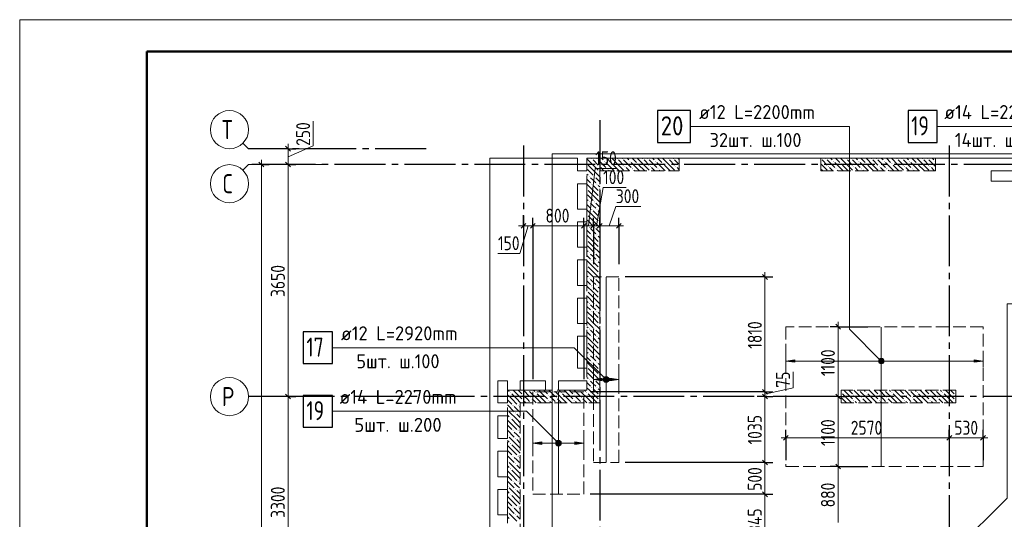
# Model space of a CAD drawing. Header units: millimetres. Extents: x 0 to 43617, y 0 to 59400.
# Tile 33 of 41: x 0 to 15489, y 51540 to 59400. Entities that reach past the tile are written whole.
import ezdxf

# ---------------------------------------------------------------- set-up
doc = ezdxf.new("R2010")
doc.units = ezdxf.units.MM
doc.linetypes.add('______2', pattern=[270, 200, -70])
doc.linetypes.add('______5', pattern=[1100, 800, -100, 100, -100])
for name, color, linetype, lineweight in [('Standard', 7, 'Continuous', 25), ('ДОП Верх по Х', 7, 'Continuous', 25), ('ЖБ Пилон', 180, 'Continuous', 25), ('Оси', 40, '______5', 18), ('Позиционная метка номер позиции', 7, 'Continuous', 13), ('Примечания', 7, 'Continuous', 25)]:
    doc.layers.add(name, color=color, linetype=linetype, lineweight=lineweight)
doc.layers.add('ЖБ Перекрытие верхний уровень', color=7, linetype='Continuous', lineweight=25, true_color=0xe0e0ff)
doc.layers.add('ЖБ Стена верхний уровень', color=7, linetype='Continuous', lineweight=25, true_color=0x006e00)
doc.styles.add('GOST 2.304-81', font='txt')
doc.styles.add('ISOCPEUR', font='txt')

msp = doc.modelspace()

# ---------------------------------------------------------------- hatches: boundary and pattern name
at = {"layer": 'ДОП Верх по Х', "linetype": 'Continuous', "lineweight": 13, "transparency": 33554687}
for points in [[(13522, 54049), (13535, 53998), (13535, 54062)], [(13535, 54062), (13554, 53993), (13554, 54068)], [(13535, 54062), (13535, 53998), (13554, 53993)], [(13554, 54068), (13554, 53993), (13573, 53998)], [(13554, 54068), (13573, 53998), (13573, 54062)], [(13573, 54062), (13573, 53998), (13586, 54011)], [(13573, 54062), (13586, 54011), (13586, 54049)], [(13522, 54011), (13522, 54049), (13516, 54030)], [(13522, 54049), (13522, 54011), (13535, 53998)], [(13586, 54049), (13586, 54011), (13592, 54030)], [(15014, 54010), (15154, 54030), (15014, 54050)], [(9192, 53720), (9192, 53758), (9186, 53739)], [(9192, 53758), (9205, 53707), (9205, 53771)], [(9192, 53758), (9192, 53720), (9205, 53707)], [(9205, 53771), (9224, 53701), (9224, 53776)], [(9205, 53771), (9205, 53707), (9224, 53701)], [(9224, 53776), (9224, 53701), (9243, 53707)], [(9224, 53776), (9243, 53707), (9243, 53771)], [(9243, 53771), (9243, 53707), (9256, 53720)], [(9243, 53771), (9256, 53720), (9256, 53758)], [(9256, 53758), (9256, 53720), (9261, 53739)], [(9284, 53719), (9424, 53739), (9284, 53759)], [(8442, 52720), (8442, 52758), (8436, 52739)], [(8442, 52758), (8455, 52707), (8455, 52771)], [(8442, 52758), (8442, 52720), (8455, 52707)], [(8455, 52771), (8474, 52701), (8474, 52776)], [(8455, 52771), (8455, 52707), (8474, 52701)], [(8474, 52776), (8474, 52701), (8493, 52707)], [(8474, 52776), (8493, 52707), (8493, 52771)], [(8493, 52771), (8493, 52707), (8506, 52720)], [(8493, 52771), (8506, 52720), (8506, 52758)], [(8506, 52758), (8506, 52720), (8511, 52739)], [(8734, 52719), (8874, 52739), (8734, 52759)]]:
    msp.add_hatch(color=7, dxfattribs=at).paths.add_polyline_path(points)
for points in [[(12194, 54010), (12054, 54030), (12194, 54050)], [(9164, 53719), (9024, 53739), (9164, 53759)], [(8214, 52719), (8074, 52739), (8214, 52759)]]:
    msp.add_hatch(color=7, dxfattribs=at).paths.add_polyline_path(points, flags=16)
at = {"layer": 'ЖБ Пилон', "linetype": 'Continuous', "lineweight": 18, "transparency": 33554687}
for points in [[(12604, 57217), (12607, 57213), (12604, 57210)], [(12674, 57213), (12681, 57220), (12687, 57213), (12681, 57207)], [(12794, 57173), (12801, 57180), (12807, 57173), (12801, 57167)], [(12994, 57213), (13001, 57220), (13007, 57213), (13001, 57207)], [(13074, 57213), (13081, 57220), (13087, 57213), (13081, 57207)], [(13194, 57173), (13201, 57180), (13207, 57173), (13201, 57167)], [(13394, 57213), (13401, 57220), (13407, 57213), (13401, 57207)], [(13474, 57213), (13481, 57220), (13487, 57213), (13481, 57207)], [(13594, 57173), (13601, 57180), (13607, 57173), (13601, 57167)], [(13794, 57213), (13801, 57220), (13807, 57213), (13801, 57207)], [(13874, 57213), (13881, 57220), (13887, 57213), (13881, 57207)], [(13994, 57173), (14001, 57180), (14007, 57173), (14001, 57167)], [(14194, 57213), (14201, 57220), (14207, 57213), (14201, 57207)], [(14274, 57213), (14281, 57220), (14287, 57213), (14281, 57207)], [(14394, 57173), (14401, 57180), (14404, 57177), (14404, 57170), (14401, 57167)], [(12714, 57093), (12721, 57100), (12727, 57093), (12721, 57087)], [(12834, 57053), (12841, 57060), (12847, 57053), (12841, 57047)], [(12914, 57133), (12921, 57140), (12927, 57133), (12921, 57127)], [(13114, 57093), (13121, 57100), (13127, 57093), (13121, 57087)], [(13234, 57053), (13241, 57060), (13247, 57053), (13241, 57047)], [(13314, 57133), (13321, 57140), (13327, 57133), (13321, 57127)], [(13514, 57093), (13521, 57100), (13527, 57093), (13521, 57087)], [(13634, 57053), (13641, 57060), (13647, 57053), (13641, 57047)], [(13714, 57133), (13721, 57140), (13727, 57133), (13721, 57127)], [(13914, 57093), (13921, 57100), (13927, 57093), (13921, 57087)], [(14034, 57053), (14041, 57060), (14047, 57053), (14041, 57047)], [(14114, 57133), (14121, 57140), (14127, 57133), (14121, 57127)], [(14314, 57093), (14321, 57100), (14327, 57093), (14321, 57087)], [(12924, 53537), (12927, 53533), (12924, 53530)], [(13114, 53493), (13121, 53500), (13127, 53493), (13121, 53487)], [(13204, 53570), (13201, 53567), (13198, 53570)], [(13234, 53453), (13241, 53460), (13247, 53453), (13241, 53447)], [(13314, 53533), (13321, 53540), (13327, 53533), (13321, 53527)], [(13514, 53493), (13521, 53500), (13527, 53493), (13521, 53487)], [(13604, 53570), (13601, 53567), (13598, 53570)], [(13634, 53453), (13641, 53460), (13647, 53453), (13641, 53447)], [(13714, 53533), (13721, 53540), (13727, 53533), (13721, 53527)], [(13914, 53493), (13921, 53500), (13927, 53493), (13921, 53487)], [(14004, 53570), (14001, 53567), (13998, 53570)], [(14034, 53453), (14041, 53460), (14047, 53453), (14041, 53447)], [(14114, 53533), (14121, 53540), (14127, 53533), (14121, 53527)], [(14314, 53493), (14321, 53500), (14327, 53493), (14321, 53487)], [(14404, 53570), (14401, 53567), (14398, 53570)], [(14434, 53453), (14441, 53460), (14447, 53453), (14441, 53447)], [(14514, 53533), (14521, 53540), (14527, 53533), (14521, 53527)], [(14714, 53493), (14721, 53500), (14724, 53497), (14724, 53490), (14721, 53487)], [(13114, 53413), (13121, 53420), (13127, 53413), (13121, 53407)], [(13234, 53373), (13241, 53380), (13247, 53373), (13244, 53370), (13238, 53370)], [(13514, 53413), (13521, 53420), (13527, 53413), (13521, 53407)], [(13634, 53373), (13641, 53380), (13647, 53373), (13644, 53370), (13638, 53370)], [(13914, 53413), (13921, 53420), (13927, 53413), (13921, 53407)], [(14034, 53373), (14041, 53380), (14047, 53373), (14044, 53370), (14038, 53370)], [(14314, 53413), (14321, 53420), (14327, 53413), (14321, 53407)], [(14434, 53373), (14441, 53380), (14447, 53373), (14444, 53370), (14438, 53370)], [(14714, 53413), (14721, 53420), (14724, 53417), (14724, 53410), (14721, 53407)]]:
    msp.add_hatch(color=7, dxfattribs=at).paths.add_polyline_path(points, flags=16)
at = {"layer": 'ЖБ Стена верхний уровень', "linetype": 'Continuous', "lineweight": 18, "transparency": 33554687}
for points in [[(8994, 57213), (9001, 57220), (9007, 57213), (9001, 57207)], [(9074, 57213), (9081, 57220), (9087, 57213), (9081, 57207)], [(9194, 57173), (9201, 57180), (9207, 57173), (9201, 57167)], [(9394, 57213), (9401, 57220), (9407, 57213), (9401, 57207)], [(9474, 57213), (9481, 57220), (9487, 57213), (9481, 57207)], [(9594, 57173), (9601, 57180), (9607, 57173), (9601, 57167)], [(9794, 57213), (9801, 57220), (9807, 57213), (9801, 57207)], [(9874, 57213), (9881, 57220), (9887, 57213), (9881, 57207)], [(9994, 57173), (10001, 57180), (10007, 57173), (10001, 57167)], [(10194, 57213), (10201, 57220), (10207, 57213), (10201, 57207)], [(10274, 57213), (10281, 57220), (10287, 57213), (10281, 57207)], [(8924, 57137), (8927, 57133), (8924, 57130)], [(9114, 57093), (9121, 57100), (9124, 57097), (9124, 57090), (9121, 57087)], [(9114, 57013), (9121, 57020), (9124, 57017), (9124, 57010), (9121, 57007)], [(9124, 57097), (9127, 57093), (9124, 57090)], [(9234, 57053), (9241, 57060), (9247, 57053), (9241, 57047)], [(9314, 57133), (9321, 57140), (9327, 57133), (9321, 57127)], [(9514, 57093), (9521, 57100), (9527, 57093), (9521, 57087)], [(9634, 57053), (9641, 57060), (9647, 57053), (9641, 57047)], [(9714, 57133), (9721, 57140), (9727, 57133), (9721, 57127)], [(9914, 57093), (9921, 57100), (9927, 57093), (9921, 57087)], [(10034, 57053), (10041, 57060), (10047, 57053), (10041, 57047)], [(10114, 57133), (10121, 57140), (10127, 57133), (10121, 57127)], [(10314, 57093), (10321, 57100), (10327, 57093), (10321, 57087)], [(8954, 56933), (8961, 56940), (8967, 56933), (8961, 56927)], [(9034, 56933), (9041, 56940), (9047, 56933), (9041, 56927)], [(8924, 56737), (8927, 56733), (8924, 56730)], [(8994, 56813), (9001, 56820), (9007, 56813), (9001, 56807)], [(9074, 56813), (9081, 56820), (9087, 56813), (9081, 56807)], [(9114, 56693), (9121, 56700), (9124, 56697), (9124, 56690), (9121, 56687)], [(8954, 56533), (8961, 56540), (8967, 56533), (8961, 56527)], [(9034, 56533), (9041, 56540), (9047, 56533), (9041, 56527)], [(9114, 56613), (9121, 56620), (9124, 56617), (9124, 56610), (9121, 56607)], [(8994, 56413), (9001, 56420), (9007, 56413), (9001, 56407)], [(9074, 56413), (9081, 56420), (9087, 56413), (9081, 56407)], [(8924, 56337), (8927, 56333), (8924, 56330)], [(9114, 56293), (9121, 56300), (9124, 56297), (9124, 56290), (9121, 56287)], [(8954, 56133), (8961, 56140), (8967, 56133), (8961, 56127)], [(9034, 56133), (9041, 56140), (9047, 56133), (9041, 56127)], [(9114, 56213), (9121, 56220), (9124, 56217), (9124, 56210), (9121, 56207)], [(8924, 55937), (8927, 55933), (8924, 55930)], [(8994, 56013), (9001, 56020), (9007, 56013), (9001, 56007)], [(9074, 56013), (9081, 56020), (9087, 56013), (9081, 56007)], [(9114, 55893), (9121, 55900), (9124, 55897), (9124, 55890), (9121, 55887)], [(9114, 55813), (9121, 55820), (9124, 55817), (9124, 55810), (9121, 55807)], [(8954, 55733), (8961, 55740), (8967, 55733), (8961, 55727)], [(8994, 55613), (9001, 55620), (9007, 55613), (9001, 55607)], [(9034, 55733), (9041, 55740), (9047, 55733), (9041, 55727)], [(9074, 55613), (9081, 55620), (9087, 55613), (9081, 55607)], [(8924, 55537), (8927, 55533), (8924, 55530)], [(9114, 55493), (9121, 55500), (9124, 55497), (9124, 55490), (9121, 55487)], [(8954, 55333), (8961, 55340), (8967, 55333), (8961, 55327)], [(9034, 55333), (9041, 55340), (9047, 55333), (9041, 55327)], [(9114, 55413), (9121, 55420), (9124, 55417), (9124, 55410), (9121, 55407)], [(8994, 55213), (9001, 55220), (9007, 55213), (9001, 55207)], [(9074, 55213), (9081, 55220), (9087, 55213), (9081, 55207)], [(8924, 55137), (8927, 55133), (8924, 55130)], [(9114, 55093), (9121, 55100), (9124, 55097), (9124, 55090), (9121, 55087)], [(9114, 55013), (9121, 55020), (9124, 55017), (9124, 55010), (9121, 55007)], [(8954, 54933), (8961, 54940), (8967, 54933), (8961, 54927)], [(9034, 54933), (9041, 54940), (9047, 54933), (9041, 54927)], [(8924, 54737), (8927, 54733), (8924, 54730)], [(8994, 54813), (9001, 54820), (9007, 54813), (9001, 54807)], [(9074, 54813), (9081, 54820), (9087, 54813), (9081, 54807)], [(9114, 54693), (9121, 54700), (9124, 54697), (9124, 54690), (9121, 54687)], [(8954, 54533), (8961, 54540), (8967, 54533), (8961, 54527)], [(9034, 54533), (9041, 54540), (9047, 54533), (9041, 54527)], [(9114, 54613), (9121, 54620), (9124, 54617), (9124, 54610), (9121, 54607)], [(8994, 54413), (9001, 54420), (9007, 54413), (9001, 54407)], [(9074, 54413), (9081, 54420), (9087, 54413), (9081, 54407)], [(8924, 54337), (8927, 54333), (8924, 54330)], [(9114, 54293), (9121, 54300), (9124, 54297), (9124, 54290), (9121, 54287)], [(9114, 54213), (9121, 54220), (9124, 54217), (9124, 54210), (9121, 54207)], [(8954, 54133), (8961, 54140), (8967, 54133), (8961, 54127)], [(9034, 54133), (9041, 54140), (9047, 54133), (9041, 54127)], [(8924, 53937), (8927, 53933), (8924, 53930)], [(8994, 54013), (9001, 54020), (9007, 54013), (9001, 54007)], [(9074, 54013), (9081, 54020), (9087, 54013), (9081, 54007)], [(9114, 53893), (9121, 53900), (9124, 53897), (9124, 53890), (9121, 53887)], [(9114, 53813), (9121, 53820), (9124, 53817), (9124, 53810), (9121, 53807)], [(8954, 53733), (8961, 53740), (8967, 53733), (8961, 53727)], [(8994, 53613), (9001, 53620), (9007, 53613), (9001, 53607)], [(9034, 53733), (9041, 53740), (9047, 53733), (9041, 53727)], [(9074, 53613), (9081, 53620), (9087, 53613), (9081, 53607)], [(7714, 53533), (7721, 53540), (7727, 53533), (7721, 53527)], [(7914, 53493), (7921, 53500), (7927, 53493), (7921, 53487)], [(8004, 53570), (8001, 53567), (7998, 53570)], [(8034, 53453), (8041, 53460), (8047, 53453), (8041, 53447)], [(8114, 53533), (8121, 53540), (8127, 53533), (8121, 53527)], [(8314, 53493), (8321, 53500), (8327, 53493), (8321, 53487)], [(8404, 53570), (8401, 53567), (8398, 53570)], [(8434, 53453), (8441, 53460), (8447, 53453), (8441, 53447)], [(8514, 53533), (8521, 53540), (8527, 53533), (8521, 53527)], [(8714, 53493), (8721, 53500), (8727, 53493), (8721, 53487)], [(8804, 53570), (8801, 53567), (8798, 53570)], [(8834, 53453), (8841, 53460), (8847, 53453), (8841, 53447)], [(8914, 53533), (8921, 53540), (8927, 53533), (8921, 53527)], [(9114, 53493), (9121, 53500), (9124, 53497), (9124, 53490), (9121, 53487)], [(7754, 53333), (7761, 53340), (7767, 53333), (7761, 53327)], [(7834, 53333), (7841, 53340), (7847, 53333), (7841, 53327)], [(7914, 53413), (7921, 53420), (7927, 53413), (7921, 53407)], [(8034, 53373), (8041, 53380), (8047, 53373), (8044, 53370), (8038, 53370)], [(8314, 53413), (8321, 53420), (8327, 53413), (8321, 53407)], [(8434, 53373), (8441, 53380), (8447, 53373), (8444, 53370), (8438, 53370)], [(8714, 53413), (8721, 53420), (8727, 53413), (8721, 53407)], [(8834, 53373), (8841, 53380), (8847, 53373), (8844, 53370), (8838, 53370)], [(9114, 53413), (9121, 53420), (9124, 53417), (9124, 53410), (9121, 53407)], [(7674, 53253), (7681, 53260), (7687, 53253), (7681, 53247)], [(7714, 53133), (7721, 53140), (7727, 53133), (7721, 53127)], [(7794, 53213), (7801, 53220), (7807, 53213), (7801, 53207)], [(7674, 52853), (7681, 52860), (7687, 52853), (7681, 52847)], [(7754, 52933), (7761, 52940), (7767, 52933), (7761, 52927)], [(7794, 52813), (7801, 52820), (7807, 52813), (7801, 52807)], [(7834, 52933), (7841, 52940), (7847, 52933), (7841, 52927)], [(7714, 52733), (7721, 52740), (7727, 52733), (7721, 52727)], [(7754, 52533), (7761, 52540), (7767, 52533), (7761, 52527)], [(7834, 52533), (7841, 52540), (7847, 52533), (7841, 52527)], [(7674, 52453), (7681, 52460), (7687, 52453), (7681, 52447)], [(7794, 52413), (7801, 52420), (7807, 52413), (7801, 52407)], [(7714, 52333), (7721, 52340), (7727, 52333), (7721, 52327)], [(7674, 52053), (7681, 52060), (7687, 52053), (7681, 52047)], [(7754, 52133), (7761, 52140), (7767, 52133), (7761, 52127)], [(7834, 52133), (7841, 52140), (7847, 52133), (7841, 52127)], [(7714, 51933), (7721, 51940), (7727, 51933), (7721, 51927)], [(7794, 52013), (7801, 52020), (7807, 52013), (7801, 52007)], [(7754, 51733), (7761, 51740), (7767, 51733), (7761, 51727)], [(7834, 51733), (7841, 51740), (7847, 51733), (7841, 51727)], [(7674, 51653), (7681, 51660), (7687, 51653), (7681, 51647)], [(7794, 51613), (7801, 51620), (7807, 51613), (7801, 51607)]]:
    msp.add_hatch(color=7, dxfattribs=at).paths.add_polyline_path(points, flags=16)
at = {"layer": 'Позиционная метка номер позиции', "linetype": 'Continuous', "lineweight": 13, "transparency": 33554687}
for points in [[(13522, 53998), (13565, 54073), (13511, 54019)], [(13511, 54019), (13565, 54073), (13543, 54073)], [(13511, 54019), (13543, 54073), (13511, 54042)], [(13511, 54042), (13543, 54073), (13522, 54062)], [(13522, 53998), (13586, 54062), (13565, 54073)], [(13543, 53987), (13586, 54062), (13522, 53998)], [(13543, 53987), (13597, 54042), (13586, 54062)], [(13565, 53987), (13597, 54042), (13543, 53987)], [(13565, 53987), (13597, 54019), (13597, 54042)], [(13597, 54019), (13565, 53987), (13586, 53998)], [(9192, 53707), (9235, 53782), (9181, 53728)], [(9181, 53728), (9235, 53782), (9213, 53782)], [(9181, 53728), (9213, 53782), (9181, 53750)], [(9181, 53750), (9213, 53782), (9192, 53771)], [(9192, 53707), (9256, 53771), (9235, 53782)], [(9213, 53696), (9256, 53771), (9192, 53707)], [(9213, 53696), (9267, 53750), (9256, 53771)], [(9235, 53696), (9267, 53750), (9213, 53696)], [(9235, 53696), (9267, 53728), (9267, 53750)], [(9267, 53728), (9235, 53696), (9256, 53707)], [(8442, 52707), (8485, 52782), (8431, 52728)], [(8431, 52728), (8485, 52782), (8463, 52782)], [(8431, 52728), (8463, 52782), (8431, 52750)], [(8431, 52750), (8463, 52782), (8442, 52771)], [(8442, 52707), (8506, 52771), (8485, 52782)], [(8463, 52696), (8506, 52771), (8442, 52707)], [(8463, 52696), (8517, 52750), (8506, 52771)], [(8485, 52696), (8517, 52750), (8463, 52696)], [(8485, 52696), (8517, 52728), (8517, 52750)], [(8517, 52728), (8485, 52696), (8506, 52707)]]:
    msp.add_hatch(color=7, dxfattribs=at).paths.add_polyline_path(points)

# ---------------------------------------------------------------- linework, layer by layer
at = {"layer": 'Standard', "color": 7, "linetype": 'Continuous', "lineweight": 13, "transparency": 33554687}
for p, q in [((4619, 57415), (4619, 57806)), ((3600, 57370), (3512, 57458)), ((3600, 57370), (4802, 57370)), ((4221, 57370), (4221, 57445)), ((4221, 57245), (4619, 57415)), ((4221, 57120), (4221, 57370)), ((3802, 57120), (3802, 57195)), ((3600, 57120), (3512, 57032)), ((3600, 57120), (4802, 57120)), ((4221, 53470), (4221, 57120)), ((8949, 56157), (9053, 57061)), ((9053, 57061), (9397, 57061)), ((9074, 56157), (9178, 56762)), ((9178, 56762), (9538, 56762)), ((9274, 56157), (9378, 56463)), ((9378, 56463), (9769, 56463)), ((7924, 56157), (7849, 56157)), ((7999, 56157), (7868, 55724)), ((8074, 56157), (7924, 56157)), ((9024, 56157), (8874, 56157)), ((9124, 56157), (9024, 56157)), ((9424, 56157), (9124, 56157)), ((9424, 56157), (9499, 56157)), ((7868, 55724), (7524, 55724)), ((11724, 55353), (11724, 55428)), ((11724, 53545), (11724, 55353)), ((12874, 54570), (12874, 54645)), ((12874, 53470), (12874, 54570)), ((12169, 53610), (12169, 53860)), ((11724, 53508), (12169, 53610)), ((4221, 50170), (4221, 53470)), ((11724, 53470), (11724, 53545)), ((11724, 52433), (11724, 53470)), ((12874, 52370), (12874, 53470)), ((12054, 52820), (11979, 52820)), ((14624, 52820), (12054, 52820)), ((15154, 52820), (14624, 52820)), ((15154, 52820), (15229, 52820)), ((11724, 51933), (11724, 52433)), ((12874, 51490), (12874, 52370)), ((11724, 51087), (11724, 51933))]:
    msp.add_line(p, q, dxfattribs=at)
at = {"layer": 'Standard', "color": 251, "linetype": 'Continuous', "lineweight": -3, "true_color": 0x656565, "transparency": 33554687}
for p, q in [((4221, 57370), (3700, 57370)), ((4221, 57370), (4096, 57370)), ((4221, 57370), (4346, 57370)), ((3802, 57120), (3677, 57120)), ((4221, 57120), (3700, 57120)), ((3802, 57120), (3927, 57120)), ((3802, 57120), (3802, 57120)), ((4221, 57120), (4096, 57120)), ((4221, 57120), (4346, 57120)), ((7924, 56157), (7924, 56326)), ((7924, 56157), (7924, 56282)), ((8074, 56157), (8074, 56282)), ((8874, 56157), (8874, 56282)), ((9024, 56157), (9024, 56282)), ((9124, 56157), (9124, 56282)), ((9424, 56157), (9424, 56282)), ((7924, 56157), (7924, 56032)), ((8074, 56157), (8074, 56032)), ((8874, 56157), (8874, 56032)), ((8874, 56157), (8874, 53745)), ((9024, 56157), (9024, 56032)), ((9024, 56157), (9024, 55553)), ((9124, 56157), (9124, 56032)), ((9124, 56157), (9124, 55457)), ((9424, 56157), (9424, 56032)), ((9424, 56157), (9424, 55553)), ((11724, 55353), (9524, 55353)), ((11724, 55353), (11599, 55353)), ((11724, 55353), (11849, 55353)), ((12874, 54570), (12749, 54570)), ((12874, 54570), (12999, 54570)), ((12874, 54570), (13344, 54570)), ((4221, 53470), (4096, 53470)), ((4221, 53470), (4346, 53470)), ((11724, 53545), (11599, 53545)), ((11724, 53470), (11599, 53470)), ((11724, 53545), (11849, 53545)), ((11724, 53470), (11849, 53470)), ((11724, 53470), (11724, 53470)), ((12874, 53470), (12749, 53470)), ((12874, 53470), (12999, 53470)), ((12054, 52820), (12054, 52945)), ((12054, 52820), (12054, 52695)), ((12054, 52820), (12054, 52470)), ((14624, 52820), (14624, 52945)), ((14624, 52820), (14624, 52695)), ((14624, 52820), (14624, 52532)), ((15154, 52820), (15154, 52945)), ((15154, 52820), (15154, 52695)), ((15154, 52820), (15154, 52470)), ((11724, 52433), (11599, 52433)), ((11724, 52433), (11849, 52433)), ((12874, 52370), (12749, 52370)), ((12874, 52370), (12999, 52370)), ((11724, 51933), (11599, 51933)), ((11724, 51933), (11849, 51933))]:
    msp.add_line(p, q, dxfattribs=at)
at = {"layer": 'Standard', "color": 7, "linetype": 'Continuous', "lineweight": 25, "transparency": 33554687}
for p, q in [((4258, 57332), (4183, 57408)), ((3839, 57083), (3764, 57157)), ((4258, 57083), (4183, 57157)), ((7961, 56195), (7886, 56120)), ((8111, 56195), (8036, 56120)), ((8911, 56195), (8836, 56120)), ((9061, 56195), (8986, 56120)), ((9161, 56195), (9086, 56120)), ((9461, 56195), (9386, 56120)), ((11762, 55315), (11686, 55391)), ((12911, 54532), (12836, 54608)), ((4258, 53433), (4183, 53508)), ((11762, 53508), (11686, 53583)), ((11762, 53433), (11686, 53508)), ((12911, 53433), (12836, 53508)), ((12091, 52857), (12016, 52783)), ((14661, 52857), (14586, 52783)), ((15191, 52857), (15116, 52783)), ((11762, 52396), (11686, 52471)), ((12911, 52333), (12836, 52408)), ((11762, 51896), (11686, 51971))]:
    msp.add_line(p, q, dxfattribs=at)
at = {"layer": 'Standard', "color": 7, "linetype": 'Continuous', "lineweight": 13, "transparency": 33554687}
msp.add_lwpolyline([(0, 0), (42000, 0), (42000, 59400), (0, 59400), (0, 0)], close=True, dxfattribs=at)
at = {"layer": 'Standard', "color": 7, "linetype": 'Continuous', "lineweight": 50, "transparency": 33554687}
msp.add_lwpolyline([(2000, 58900), (41500, 58900), (41500, 500), (2000, 500), (2000, 58900)], close=True, dxfattribs=at)
at = {"layer": 'Standard', "color": 254, "linetype": 'Continuous', "lineweight": 13, "true_color": 0xc4c4ff, "transparency": 33554687}
msp.add_lwpolyline([(8374, 11080), (33142, 11080), (33142, 57288), (8374, 57288), (8374, 11080)], dxfattribs=at)
at = {"layer": 'Standard', "color": 7, "linetype": 'Continuous', "lineweight": 13, "transparency": 33554687}
for points in [[(3802, 10630), (3802, 33447), (3802, 33447), (3802, 57120)], [(8874, 56157), (8402, 56157), (8402, 56157), (8074, 56157)]]:
    msp.add_lwpolyline(points, dxfattribs=at)
at = {"layer": 'Standard', "color": 251, "linetype": 'Continuous', "lineweight": -3, "true_color": 0x656565, "transparency": 33554687}
for points in [[(8074, 56157), (8074, 55973), (8074, 55973), (8074, 53745)], [(4221, 53470), (4204, 53470), (4204, 53470), (3700, 53470)], [(11724, 53545), (11707, 53545), (11707, 53545), (8974, 53545)], [(12874, 53470), (12861, 53470), (12861, 53470), (12572, 53470)], [(11724, 52433), (11707, 52433), (11707, 52433), (11707, 52433), (11707, 52433), (9524, 52433)], [(12874, 52370), (12876, 52370), (12876, 52370), (13344, 52370)], [(11724, 51933), (11707, 51933), (11707, 51933), (11707, 51933), (11707, 51933), (11707, 51933), (11707, 51933), (8974, 51933)]]:
    msp.add_lwpolyline(points, dxfattribs=at)
at = {"layer": 'ДОП Верх по Х', "color": 7, "linetype": 'Continuous', "lineweight": 13, "transparency": 33554687}
for p, q in [((10668, 57720), (12754, 57720)), ((14526, 57720), (16634, 57720)), ((5035, 54239), (7121, 54239)), ((5013, 53239), (7121, 53239))]:
    msp.add_line(p, q, dxfattribs=at)
at = {"layer": 'ДОП Верх по Х', "color": 7, "linetype": 'Continuous', "lineweight": 18, "transparency": 33554687}
for p, q in [((9224, 55347), (9224, 52439)), ((13554, 52376), (13554, 54564)), ((8474, 53538), (8474, 51940))]:
    msp.add_line(p, q, dxfattribs=at)
at = {"layer": 'ДОП Верх по Х', "color": 251, "linetype": 'Continuous', "lineweight": 13, "true_color": 0x494949, "transparency": 33554687}
for p, q in [((12054, 54030), (12054, 54130)), ((13554, 54068), (13554, 54068)), ((15154, 54030), (15154, 54130)), ((12054, 54030), (12194, 54050)), ((12194, 54010), (12054, 54030)), ((12054, 54030), (12054, 53930)), ((12054, 54030), (12054, 54030)), ((12194, 54050), (12194, 54010)), ((12194, 54030), (13524, 54030)), ((13554, 53993), (13554, 53993)), ((13584, 54030), (15014, 54030)), ((15154, 54030), (15014, 54050)), ((15014, 54050), (15014, 54010)), ((15014, 54010), (15154, 54030)), ((15154, 54030), (15154, 53930)), ((15154, 54030), (15154, 54030)), ((9024, 53739), (9024, 53839)), ((9024, 53739), (9164, 53759)), ((9164, 53759), (9164, 53719)), ((9224, 53776), (9224, 53776)), ((9424, 53739), (9284, 53759)), ((9284, 53759), (9284, 53719)), ((9424, 53739), (9424, 53839)), ((9164, 53719), (9024, 53739)), ((9024, 53739), (9024, 53639)), ((9024, 53739), (9024, 53739)), ((9164, 53739), (9194, 53739)), ((9224, 53701), (9224, 53701)), ((9254, 53739), (9284, 53739)), ((9284, 53719), (9424, 53739)), ((9424, 53739), (9424, 53639)), ((9424, 53739), (9424, 53739)), ((8074, 52739), (8074, 52839)), ((8874, 52739), (8874, 52839)), ((8074, 52739), (8214, 52759)), ((8214, 52719), (8074, 52739)), ((8074, 52739), (8074, 52639)), ((8074, 52739), (8074, 52739)), ((8214, 52759), (8214, 52719)), ((8214, 52739), (8444, 52739)), ((8474, 52776), (8474, 52776)), ((8474, 52701), (8474, 52701)), ((8504, 52739), (8734, 52739)), ((8874, 52739), (8734, 52759)), ((8734, 52759), (8734, 52719)), ((8734, 52719), (8874, 52739)), ((8874, 52739), (8874, 52639)), ((8874, 52739), (8874, 52739))]:
    msp.add_line(p, q, dxfattribs=at)
at = {"layer": 'ДОП Верх по Х', "color": 7, "linetype": 'Continuous', "lineweight": 25, "transparency": 33554687}
for points in [[(10034, 57470), (10554, 57470), (10554, 57970), (10034, 57970), (10034, 57470)], [(13974, 57470), (14434, 57470), (14434, 57970), (13974, 57970), (13974, 57470)], [(4461, 53989), (4921, 53989), (4921, 54489), (4461, 54489), (4461, 53989)], [(4461, 52989), (4921, 52989), (4921, 53489), (4461, 53489), (4461, 52989)]]:
    msp.add_lwpolyline(points, dxfattribs=at)
at = {"layer": 'ДОП Верх по Х', "color": 251, "linetype": 'Continuous', "lineweight": 13, "true_color": 0x494949, "transparency": 33554687}
for centre in [(13554, 54030), (9224, 53739), (8474, 52739)]:
    msp.add_circle(centre, 37.5, dxfattribs=at)
at = {"layer": 'ЖБ Перекрытие верхний уровень', "color": 7, "linetype": 'Continuous', "lineweight": 18, "transparency": 33554687}
for p, q in [((8774, 57220), (7394, 57220)), ((7394, 57220), (7394, 22670)), ((8774, 57020), (8774, 57220)), ((22354, 57220), (8924, 57220)), ((8924, 57220), (8924, 57020)), ((8924, 57020), (8774, 57020)), ((15784, 57020), (15284, 57020)), ((15284, 57020), (15284, 56860)), ((15284, 56860), (15784, 56860)), ((8774, 56420), (8774, 56820)), ((8774, 56820), (8924, 56820)), ((8924, 56820), (8924, 56420)), ((8924, 56420), (8774, 56420)), ((8774, 55820), (8774, 56220)), ((8774, 56220), (8924, 56220)), ((8924, 56220), (8924, 55820)), ((8924, 55820), (8774, 55820)), ((8774, 55220), (8774, 55620)), ((8774, 55620), (8924, 55620)), ((8924, 55620), (8924, 55220)), ((8924, 55220), (8774, 55220)), ((8774, 55020), (8924, 55020)), ((8774, 54620), (8774, 55020)), ((8924, 55020), (8924, 54620)), ((8924, 54620), (8774, 54620)), ((8774, 53920), (8774, 54420)), ((8774, 54420), (8924, 54420)), ((8924, 54420), (8924, 53920)), ((8924, 53920), (8774, 53920)), ((7524, 53720), (7674, 53720)), ((7524, 53370), (7524, 53720)), ((7674, 53720), (7674, 53370)), ((7874, 53570), (7874, 53720)), ((7874, 53720), (8274, 53720)), ((8274, 53720), (8274, 53570)), ((8474, 53570), (8474, 53720)), ((8474, 53720), (8924, 53720)), ((8924, 53720), (8924, 53570)), ((8274, 53570), (7874, 53570)), ((8924, 53570), (8474, 53570)), ((7674, 53370), (7524, 53370)), ((7524, 52810), (7524, 53170)), ((7524, 53170), (7674, 53170)), ((7674, 53170), (7674, 52810)), ((7674, 52810), (7524, 52810)), ((7524, 52610), (7674, 52610)), ((7524, 52210), (7524, 52610)), ((7674, 52610), (7674, 52210)), ((7674, 52210), (7524, 52210)), ((7524, 51610), (7524, 52010)), ((7524, 52010), (7674, 52010)), ((7674, 52010), (7674, 51610)), ((7674, 51610), (7524, 51610))]:
    msp.add_line(p, q, dxfattribs=at)
at = {"layer": 'ЖБ Пилон', "color": 253, "linetype": '______2', "lineweight": 13, "true_color": 0xa0a0a0, "transparency": 33554687}
for p, q in [((14404, 57220), (12604, 57220)), ((12604, 57220), (12604, 57020)), ((14404, 57020), (14404, 57220)), ((12604, 57020), (14404, 57020)), ((14724, 53570), (12924, 53570)), ((12924, 53570), (12924, 53370)), ((14724, 53370), (14724, 53570)), ((12924, 53370), (14724, 53370))]:
    msp.add_line(p, q, dxfattribs=at)
at = {"layer": 'ЖБ Пилон', "color": 9, "linetype": 'Continuous', "lineweight": 18, "true_color": 0xc7c7c7, "transparency": 33554687}
for p, q in [((12621, 57193), (12701, 57113)), ((12701, 57193), (12821, 57073)), ((12754, 57220), (12781, 57193)), ((12834, 57220), (12901, 57153)), ((13021, 57113), (12914, 57220)), ((13021, 57193), (13101, 57113)), ((13101, 57193), (13221, 57073)), ((13154, 57220), (13181, 57193)), ((13234, 57220), (13301, 57153)), ((13421, 57113), (13314, 57220)), ((13421, 57193), (13501, 57113)), ((13501, 57193), (13621, 57073)), ((13554, 57220), (13581, 57193)), ((13634, 57220), (13701, 57153)), ((13821, 57113), (13714, 57220)), ((13821, 57193), (13901, 57113)), ((13901, 57193), (14021, 57073)), ((13954, 57220), (13981, 57193)), ((14034, 57220), (14101, 57153)), ((14221, 57113), (14114, 57220)), ((14221, 57193), (14301, 57113)), ((14301, 57193), (14404, 57090)), ((14354, 57220), (14381, 57193)), ((12621, 57113), (12604, 57130)), ((12604, 57050), (12621, 57033)), ((12621, 57113), (12701, 57033)), ((12621, 57033), (12634, 57020)), ((12781, 57033), (12741, 57073)), ((12794, 57020), (12781, 57033)), ((12941, 57033), (12821, 57153)), ((12861, 57033), (12874, 57020)), ((12941, 57113), (13021, 57033)), ((12941, 57033), (12954, 57020)), ((13021, 57113), (13101, 57033)), ((13021, 57033), (13034, 57020)), ((13181, 57033), (13141, 57073)), ((13194, 57020), (13181, 57033)), ((13341, 57033), (13221, 57153)), ((13261, 57033), (13274, 57020)), ((13341, 57113), (13421, 57033)), ((13341, 57033), (13354, 57020)), ((13421, 57113), (13501, 57033)), ((13421, 57033), (13434, 57020)), ((13581, 57033), (13541, 57073)), ((13594, 57020), (13581, 57033)), ((13741, 57033), (13621, 57153)), ((13661, 57033), (13674, 57020)), ((13741, 57113), (13821, 57033)), ((13741, 57033), (13754, 57020)), ((13821, 57113), (13901, 57033)), ((13821, 57033), (13834, 57020)), ((13981, 57033), (13941, 57073)), ((13994, 57020), (13981, 57033)), ((14141, 57033), (14021, 57153)), ((14061, 57033), (14074, 57020)), ((14141, 57113), (14221, 57033)), ((14141, 57033), (14154, 57020)), ((14221, 57113), (14301, 57033)), ((14221, 57033), (14234, 57020)), ((14381, 57033), (14341, 57073)), ((14394, 57020), (14381, 57033)), ((12941, 53433), (12924, 53450)), ((12941, 53513), (13021, 53433)), ((13021, 53513), (12964, 53570)), ((13021, 53513), (13101, 53433)), ((13044, 53570), (13101, 53513)), ((13124, 53570), (13221, 53473)), ((13181, 53433), (13141, 53473)), ((13341, 53433), (13221, 53553)), ((13284, 53570), (13301, 53553)), ((13341, 53513), (13421, 53433)), ((13421, 53513), (13364, 53570)), ((13421, 53513), (13501, 53433)), ((13444, 53570), (13501, 53513)), ((13524, 53570), (13621, 53473)), ((13581, 53433), (13541, 53473)), ((13741, 53433), (13621, 53553)), ((13684, 53570), (13701, 53553)), ((13741, 53513), (13821, 53433)), ((13821, 53513), (13764, 53570)), ((13821, 53513), (13901, 53433)), ((13844, 53570), (13901, 53513)), ((13924, 53570), (14021, 53473)), ((13981, 53433), (13941, 53473)), ((14141, 53433), (14021, 53553)), ((14084, 53570), (14101, 53553)), ((14141, 53513), (14221, 53433)), ((14221, 53513), (14164, 53570)), ((14221, 53513), (14301, 53433)), ((14244, 53570), (14301, 53513)), ((14324, 53570), (14421, 53473)), ((14381, 53433), (14341, 53473)), ((14541, 53433), (14421, 53553)), ((14484, 53570), (14501, 53553)), ((14541, 53513), (14621, 53433)), ((14621, 53513), (14564, 53570)), ((14621, 53513), (14701, 53433)), ((14644, 53570), (14701, 53513)), ((12924, 53370), (12924, 53370)), ((12941, 53433), (13004, 53370)), ((13021, 53433), (13084, 53370)), ((13141, 53393), (13164, 53370)), ((13221, 53393), (13181, 53433)), ((13261, 53433), (13324, 53370)), ((13341, 53433), (13404, 53370)), ((13421, 53433), (13484, 53370)), ((13541, 53393), (13564, 53370)), ((13621, 53393), (13581, 53433)), ((13661, 53433), (13724, 53370)), ((13741, 53433), (13804, 53370)), ((13821, 53433), (13884, 53370)), ((13941, 53393), (13964, 53370)), ((14021, 53393), (13981, 53433)), ((14061, 53433), (14124, 53370)), ((14141, 53433), (14204, 53370)), ((14221, 53433), (14284, 53370)), ((14341, 53393), (14364, 53370)), ((14421, 53393), (14381, 53433)), ((14461, 53433), (14524, 53370)), ((14541, 53433), (14604, 53370)), ((14621, 53433), (14684, 53370))]:
    msp.add_line(p, q, dxfattribs=at)
at = {"layer": 'ЖБ Стена верхний уровень', "color": 251, "linetype": '______2', "lineweight": 13, "true_color": 0x656565, "transparency": 33554687}
for p, q in [((9124, 57220), (8924, 57220)), ((8924, 57220), (8924, 53570)), ((10374, 57220), (9124, 57220)), ((10374, 57020), (10374, 57220)), ((9124, 57020), (10374, 57020)), ((9124, 53570), (9124, 57020)), ((7874, 53570), (7674, 53570)), ((7674, 53570), (7674, 49650)), ((8924, 53570), (7874, 53570)), ((9124, 53370), (9124, 53570)), ((7874, 49650), (7874, 53370)), ((7874, 53370), (9124, 53370))]:
    msp.add_line(p, q, dxfattribs=at)
at = {"layer": 'ЖБ Стена верхний уровень', "color": 9, "linetype": 'Continuous', "lineweight": 18, "true_color": 0xc7c7c7, "transparency": 33554687}
for p, q in [((9021, 57113), (8924, 57210)), ((9021, 57193), (9101, 57113)), ((9101, 57193), (9124, 57170)), ((9124, 57170), (9221, 57073)), ((9154, 57220), (9181, 57193)), ((9234, 57220), (9301, 57153)), ((9421, 57113), (9314, 57220)), ((9421, 57193), (9501, 57113)), ((9501, 57193), (9621, 57073)), ((9554, 57220), (9581, 57193)), ((9634, 57220), (9701, 57153)), ((9821, 57113), (9714, 57220)), ((9821, 57193), (9901, 57113)), ((9901, 57193), (10021, 57073)), ((9954, 57220), (9981, 57193)), ((10034, 57220), (10101, 57153)), ((10221, 57113), (10114, 57220)), ((10221, 57193), (10301, 57113)), ((10301, 57193), (10374, 57120)), ((10354, 57220), (10374, 57200)), ((8941, 57033), (8924, 57050)), ((8941, 57113), (9021, 57033)), ((8941, 57033), (9021, 56953)), ((9021, 57113), (9101, 57033)), ((9021, 57033), (9124, 56930)), ((9181, 57033), (9141, 57073)), ((9194, 57020), (9181, 57033)), ((9341, 57033), (9221, 57153)), ((9261, 57033), (9274, 57020)), ((9341, 57113), (9421, 57033)), ((9341, 57033), (9354, 57020)), ((9421, 57113), (9501, 57033)), ((9421, 57033), (9434, 57020)), ((9581, 57033), (9541, 57073)), ((9594, 57020), (9581, 57033)), ((9741, 57033), (9621, 57153)), ((9661, 57033), (9674, 57020)), ((9741, 57113), (9821, 57033)), ((9741, 57033), (9754, 57020)), ((9821, 57113), (9901, 57033)), ((9821, 57033), (9834, 57020)), ((9981, 57033), (9941, 57073)), ((9994, 57020), (9981, 57033)), ((10141, 57033), (10021, 57153)), ((10061, 57033), (10074, 57020)), ((10141, 57113), (10221, 57033)), ((10141, 57033), (10154, 57020)), ((10221, 57113), (10301, 57033)), ((10221, 57033), (10234, 57020)), ((10374, 57040), (10341, 57073)), ((8924, 56970), (8941, 56953)), ((8924, 56890), (8981, 56833)), ((9021, 56873), (8981, 56913)), ((9061, 56833), (9021, 56873)), ((9061, 56913), (9124, 56850)), ((9021, 56713), (8924, 56810)), ((8941, 56713), (9021, 56633)), ((9021, 56793), (9101, 56713)), ((9021, 56713), (9101, 56633)), ((9101, 56793), (9124, 56770)), ((8941, 56633), (8924, 56650)), ((8924, 56570), (8941, 56553)), ((8941, 56633), (9021, 56553)), ((9021, 56633), (9124, 56530)), ((8924, 56490), (8981, 56433)), ((9021, 56313), (8924, 56410)), ((9021, 56473), (8981, 56513)), ((9061, 56433), (9021, 56473)), ((9021, 56393), (9101, 56313)), ((9061, 56513), (9124, 56450)), ((9101, 56393), (9124, 56370)), ((8941, 56233), (8924, 56250)), ((8941, 56313), (9021, 56233)), ((8941, 56233), (9021, 56153)), ((9021, 56313), (9101, 56233)), ((9021, 56233), (9124, 56130)), ((8924, 56170), (8941, 56153)), ((8924, 56090), (8981, 56033)), ((9021, 56073), (8981, 56113)), ((9061, 56033), (9021, 56073)), ((9061, 56113), (9124, 56050)), ((9021, 55913), (8924, 56010)), ((9021, 55993), (9101, 55913)), ((9101, 55993), (9124, 55970)), ((8941, 55833), (8924, 55850)), ((8924, 55770), (8941, 55753)), ((8941, 55913), (9021, 55833)), ((8941, 55833), (9021, 55753)), ((9021, 55913), (9101, 55833)), ((9021, 55833), (9124, 55730)), ((8924, 55690), (8981, 55633)), ((9021, 55513), (8924, 55610)), ((9021, 55673), (8981, 55713)), ((9061, 55633), (9021, 55673)), ((9061, 55713), (9124, 55650)), ((8941, 55433), (8924, 55450)), ((8941, 55513), (9021, 55433)), ((9021, 55593), (9101, 55513)), ((9021, 55513), (9101, 55433)), ((9101, 55593), (9124, 55570)), ((8924, 55370), (8941, 55353)), ((8941, 55433), (9021, 55353)), ((9021, 55273), (8981, 55313)), ((9021, 55433), (9124, 55330)), ((9061, 55313), (9124, 55250)), ((8924, 55290), (8981, 55233)), ((9021, 55113), (8924, 55210)), ((9061, 55233), (9021, 55273)), ((9021, 55193), (9101, 55113)), ((9101, 55193), (9124, 55170)), ((8941, 55033), (8924, 55050)), ((8941, 55113), (9021, 55033)), ((8941, 55033), (9021, 54953)), ((9021, 55113), (9101, 55033)), ((9021, 55033), (9124, 54930)), ((8924, 54970), (8941, 54953)), ((8924, 54890), (8981, 54833)), ((9021, 54873), (8981, 54913)), ((9061, 54833), (9021, 54873)), ((9061, 54913), (9124, 54850)), ((9021, 54713), (8924, 54810)), ((8941, 54713), (9021, 54633)), ((9021, 54793), (9101, 54713)), ((9021, 54713), (9101, 54633)), ((9101, 54793), (9124, 54770)), ((8941, 54633), (8924, 54650)), ((8924, 54570), (8941, 54553)), ((8941, 54633), (9021, 54553)), ((9021, 54633), (9124, 54530)), ((8924, 54490), (8981, 54433)), ((9021, 54313), (8924, 54410)), ((9021, 54473), (8981, 54513)), ((9061, 54433), (9021, 54473)), ((9021, 54393), (9101, 54313)), ((9061, 54513), (9124, 54450)), ((9101, 54393), (9124, 54370)), ((8941, 54233), (8924, 54250)), ((8941, 54313), (9021, 54233)), ((8941, 54233), (9021, 54153)), ((9021, 54313), (9101, 54233)), ((9021, 54233), (9124, 54130)), ((8924, 54170), (8941, 54153)), ((8924, 54090), (8981, 54033)), ((9021, 54073), (8981, 54113)), ((9061, 54033), (9021, 54073)), ((9061, 54113), (9124, 54050)), ((9021, 53913), (8924, 54010)), ((8941, 53913), (9021, 53833)), ((9021, 53993), (9101, 53913)), ((9021, 53913), (9101, 53833)), ((9101, 53993), (9124, 53970)), ((8941, 53833), (8924, 53850)), ((8924, 53770), (8941, 53753)), ((8941, 53833), (9021, 53753)), ((9021, 53833), (9124, 53730)), ((8924, 53690), (8981, 53633)), ((8964, 53570), (8924, 53610)), ((9021, 53673), (8981, 53713)), ((9061, 53633), (9021, 53673)), ((9021, 53593), (9044, 53570)), ((9061, 53713), (9124, 53650)), ((9101, 53593), (9124, 53570)), ((7741, 53433), (7674, 53500)), ((7684, 53570), (7701, 53553)), ((7741, 53513), (7821, 53433)), ((7821, 53513), (7764, 53570)), ((7821, 53513), (7874, 53460)), ((7844, 53570), (7874, 53540)), ((7874, 53540), (7901, 53513)), ((7874, 53460), (7901, 53433)), ((7924, 53570), (8021, 53473)), ((7981, 53433), (7941, 53473)), ((8141, 53433), (8021, 53553)), ((8084, 53570), (8101, 53553)), ((8141, 53513), (8221, 53433)), ((8221, 53513), (8164, 53570)), ((8221, 53513), (8301, 53433)), ((8244, 53570), (8301, 53513)), ((8324, 53570), (8421, 53473)), ((8381, 53433), (8341, 53473)), ((8541, 53433), (8421, 53553)), ((8484, 53570), (8501, 53553)), ((8541, 53513), (8621, 53433)), ((8621, 53513), (8564, 53570)), ((8621, 53513), (8701, 53433)), ((8644, 53570), (8701, 53513)), ((8724, 53570), (8821, 53473)), ((8781, 53433), (8741, 53473)), ((8941, 53433), (8821, 53553)), ((8884, 53570), (8901, 53553)), ((8941, 53513), (9021, 53433)), ((9021, 53513), (8964, 53570)), ((9021, 53513), (9101, 53433)), ((9044, 53570), (9101, 53513)), ((7674, 53420), (7741, 53353)), ((7674, 53340), (7781, 53233)), ((7741, 53433), (7821, 53353)), ((7821, 53273), (7781, 53313)), ((7821, 53433), (7874, 53380)), ((7861, 53313), (7874, 53300)), ((7874, 53380), (7884, 53370)), ((7941, 53393), (7964, 53370)), ((8021, 53393), (7981, 53433)), ((8061, 53433), (8124, 53370)), ((8141, 53433), (8204, 53370)), ((8221, 53433), (8284, 53370)), ((8341, 53393), (8364, 53370)), ((8421, 53393), (8381, 53433)), ((8461, 53433), (8524, 53370)), ((8541, 53433), (8604, 53370)), ((8621, 53433), (8684, 53370)), ((8741, 53393), (8764, 53370)), ((8821, 53393), (8781, 53433)), ((8861, 53433), (8924, 53370)), ((8941, 53433), (9004, 53370)), ((9021, 53433), (9084, 53370)), ((7674, 53180), (7701, 53153)), ((7821, 53113), (7701, 53233)), ((7861, 53233), (7821, 53273)), ((7821, 53193), (7874, 53140)), ((7741, 53033), (7674, 53100)), ((7674, 53020), (7741, 52953)), ((7741, 53113), (7821, 53033)), ((7741, 53033), (7821, 52953)), ((7821, 53113), (7874, 53060)), ((7821, 53033), (7874, 52980)), ((7674, 52940), (7781, 52833)), ((7821, 52713), (7701, 52833)), ((7821, 52873), (7781, 52913)), ((7861, 52833), (7821, 52873)), ((7861, 52913), (7874, 52900)), ((7674, 52780), (7701, 52753)), ((7741, 52633), (7674, 52700)), ((7741, 52713), (7821, 52633)), ((7821, 52793), (7874, 52740)), ((7821, 52713), (7874, 52660)), ((7674, 52620), (7741, 52553)), ((7674, 52540), (7781, 52433)), ((7741, 52633), (7821, 52553)), ((7821, 52473), (7781, 52513)), ((7821, 52633), (7874, 52580)), ((7861, 52513), (7874, 52500)), ((7674, 52380), (7701, 52353)), ((7821, 52313), (7701, 52433)), ((7861, 52433), (7821, 52473)), ((7821, 52393), (7874, 52340)), ((7741, 52233), (7674, 52300)), ((7674, 52220), (7741, 52153)), ((7741, 52313), (7821, 52233)), ((7741, 52233), (7821, 52153)), ((7821, 52313), (7874, 52260)), ((7821, 52233), (7874, 52180)), ((7674, 52140), (7781, 52033)), ((7821, 52073), (7781, 52113)), ((7861, 52033), (7821, 52073)), ((7861, 52113), (7874, 52100)), ((7674, 51980), (7701, 51953)), ((7741, 51833), (7674, 51900)), ((7821, 51913), (7701, 52033)), ((7741, 51913), (7821, 51833)), ((7821, 51993), (7874, 51940)), ((7821, 51913), (7874, 51860)), ((7674, 51820), (7741, 51753)), ((7674, 51740), (7781, 51633)), ((7741, 51833), (7821, 51753)), ((7821, 51833), (7874, 51780)), ((7674, 51580), (7701, 51553)), ((7821, 51513), (7701, 51633)), ((7821, 51673), (7781, 51713)), ((7861, 51633), (7821, 51673)), ((7821, 51593), (7874, 51540)), ((7861, 51713), (7874, 51700))]:
    msp.add_line(p, q, dxfattribs=at)
at = {"layer": 'Оси', "color": 8, "linetype": '______5', "lineweight": -3, "transparency": 33554687}
for p, q in [((9124, 57820), (9124, 7100)), ((6394, 57370), (3600, 57370)), ((7924, 57420), (7924, 7100)), ((14624, 57420), (14624, 7100)), ((23354, 57120), (3600, 57120)), ((22554, 53470), (3600, 53470))]:
    msp.add_line(p, q, dxfattribs=at)
at = {"layer": 'Оси', "color": 7, "linetype": 'Continuous', "lineweight": 13, "transparency": 33554687}
for centre in [(3300, 57670), (3300, 56820), (3300, 53470)]:
    msp.add_circle(centre, 300, dxfattribs=at)
at = {"layer": 'Позиционная метка номер позиции', "color": 7, "linetype": 'Continuous', "lineweight": 13, "transparency": 33554687}
for p, q in [((13522, 54062), (13522, 54062)), ((13586, 54062), (13586, 54062)), ((13522, 53998), (13522, 53998)), ((13586, 53998), (13586, 53998)), ((9192, 53771), (9192, 53771)), ((9256, 53771), (9256, 53771)), ((9192, 53707), (9192, 53707)), ((9256, 53707), (9256, 53707)), ((8442, 52771), (8442, 52771)), ((8442, 52707), (8442, 52707)), ((8506, 52771), (8506, 52771)), ((8506, 52707), (8506, 52707))]:
    msp.add_line(p, q, dxfattribs=at)
for points in [[(13554, 54030), (13054, 54530), (13054, 57720), (10554, 57720)], [(17434, 56906), (16934, 57406), (16934, 57720), (14434, 57720)], [(14734, 51074), (15533, 51873), (15533, 54929), (18033, 54929)], [(9224, 53739), (8724, 54239), (4921, 54239)], [(8474, 52739), (7974, 53239), (4921, 53239)]]:
    msp.add_lwpolyline(points, dxfattribs=at)
for centre in [(13554, 54030), (9224, 53739), (8474, 52739)]:
    msp.add_circle(centre, 45, dxfattribs=at)
at = {"layer": 'Примечания', "color": 7, "linetype": '______2', "lineweight": 18, "transparency": 33554687}
for p, q in [((9424, 55353), (9024, 55353)), ((9024, 55353), (9024, 52433)), ((9424, 52433), (9424, 55353)), ((15154, 54570), (12054, 54570)), ((12054, 54570), (12054, 52370)), ((15154, 52370), (15154, 54570)), ((8874, 53545), (8074, 53545)), ((8074, 53545), (8074, 51933)), ((8874, 51933), (8874, 53545)), ((9024, 52433), (9424, 52433)), ((12054, 52370), (15154, 52370)), ((8074, 51933), (8874, 51933))]:
    msp.add_line(p, q, dxfattribs=at)

# ---------------------------------------------------------------- texts
at = {"layer": 'Standard', "color": 7, "linetype": 'Continuous', "lineweight": 25, "transparency": 33554687, "char_height": 220, "attachment_point": 7, "rotation": 90, "style": 'GOST 2.304-81'}
for s, insert, width in [('250', (4569, 57415), 516.4), ('3650', (4171, 55037), 641.48), ('1810', (11674, 54222), 578.85), ('1100', (12824, 53793), 578.85), ('75', (12119, 53610), 375.73), ('1035', (11674, 52717), 594.59), ('1100', (12824, 52693), 578.85), ('500', (11674, 51988), 516.39), ('3300', (4171, 51562), 641.48), ('880', (12824, 51727), 531.97), ('845', (11674, 51315), 516.39)]:
    msp.add_mtext(s, dxfattribs=dict(at, insert=insert, width=width))
at = {"layer": 'Standard', "color": 7, "linetype": 'Continuous', "lineweight": 25, "transparency": 33554687, "char_height": 220, "attachment_point": 7, "style": 'GOST 2.304-81'}
for s, insert, width in [('150', (9053, 57111), 469.51), ('100', (9178, 56812), 485.08), ('300', (9378, 56513), 516.4), ('800', (8271, 56207), 531.97), ('150', (7524, 55774), 469.51), ('2570', (13073, 52870), 657.05), ('530', (14701, 52870), 500.82)]:
    msp.add_mtext(s, dxfattribs=dict(at, insert=insert, width=width))
at = {"layer": 'ДОП Верх по Х', "color": 7, "linetype": 'Continuous', "lineweight": 13, "transparency": 33554687, "attachment_point": 7, "style": 'ISOCPEUR'}
for s, insert, char_height, width in [('\\W0.96;ø12 L=2200mm ', (10688, 57837), 220, 2150.53), ('\\W0.96;ø14 L=2270mm ', (14546, 57837), 220, 2172.6), ('\\W0.87;20', (10084, 57580), 300, 550.81), ('\\W0.75;19', (14024, 57580), 300, 472.27), ('\\W0.95;32шт. ш.100 ', (10853, 57397), 220, 1819.9), ('\\W0.95;14шт. ш.200 ', (14711, 57397), 220, 1842.01), ('\\W0.96;ø12 L=2920mm ', (5055, 54356), 220, 2150.52), ('\\W0.75;17', (4511, 54099), 300, 472.27), ('\\W0.95;5шт. ш.100 ', (5297, 53916), 220, 1665.53), ('\\W0.96;ø14 L=2270mm ', (5033, 53356), 220, 2172.6), ('\\W0.75;19', (4511, 53099), 300, 472.27), ('\\W0.97;5шт. ш.200 ', (5264, 52916), 220, 1712.32)]:
    msp.add_mtext(s, dxfattribs=dict(at, insert=insert, char_height=char_height, width=width))
at = {"layer": 'Оси', "color": 7, "linetype": 'Continuous', "lineweight": 25, "transparency": 33554687, "char_height": 300, "attachment_point": 7, "style": 'ISOCPEUR'}
for s, insert, width in [('\\W0.80;Т', (3180, 57520), 359.83), ('\\W0.78;С', (3195, 56670), 326.41), ('\\W0.80;Р', (3180, 53320), 359.83)]:
    msp.add_mtext(s, dxfattribs=dict(at, insert=insert, width=width))

doc.saveas('drawing.dxf')
